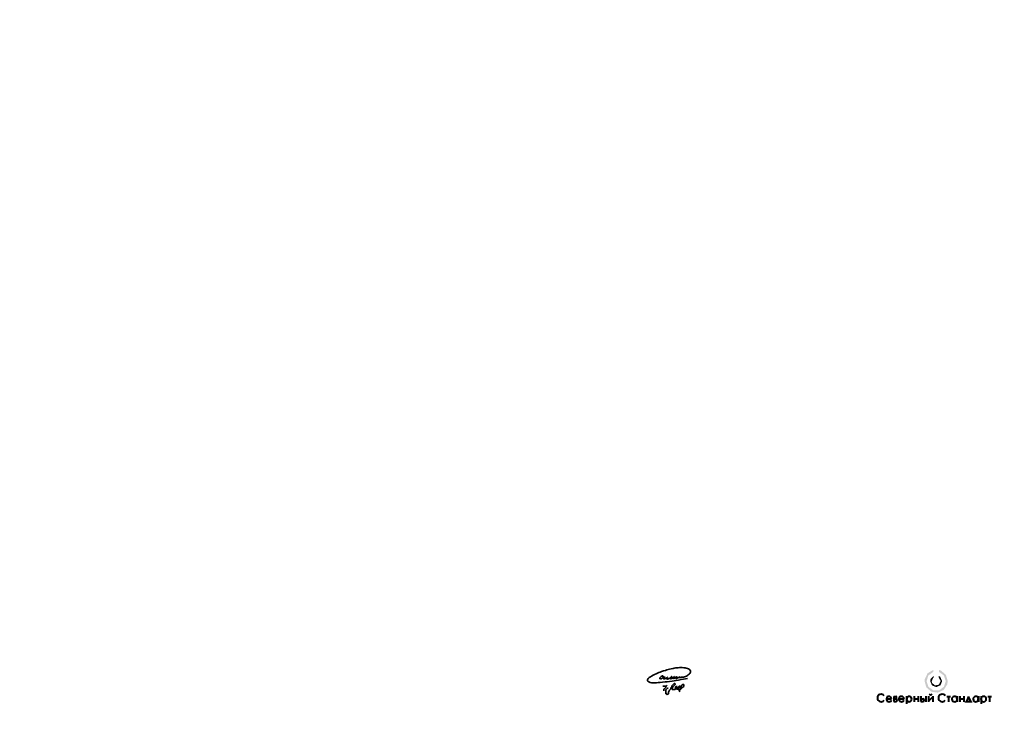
# Model space of a CAD drawing. Header units: millimetres. Extents: x 0 to 420, y 0 to 297.
import ezdxf

# ---------------------------------------------------------------- set-up
doc = ezdxf.new("R2010")
doc.units = ezdxf.units.MM
doc.linetypes.add('K5LT32768', pattern=[0])
doc.linetypes.add('K5LT_BASIC', pattern=[0])
doc.layers.add('Подписи', color=7, linetype='Continuous')
doc.layers.add('Системный слой', color=7, linetype='Continuous')
doc.layers.get('Подписи').off()

# ---------------------------------------------------------------- blocks, each defined once
blk = doc.blocks.new('U2')
at = {"layer": 'Системный слой', "true_color": 0xff00ff}
blk.add_hatch(color=6, dxfattribs=at).paths.add_polyline_path([(392.2065440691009, 19.77015831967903), (392.2065440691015, 18.88326721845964), (394.2472385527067, 17.38907163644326), (395.0221402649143, 14.99097484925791), (394.2416612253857, 12.58516794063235), (392.197502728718, 11.0957148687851), (389.6682694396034, 11.08993715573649), (387.6173273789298, 12.57003548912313), (386.8258650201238, 14.97225149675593), (386.8258222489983, 14.9909748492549), (387.6063012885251, 17.39678175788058), (389.6504597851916, 18.88623482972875), (389.6579544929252, 18.88867718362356), (389.6579544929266, 19.77456536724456), (387.274839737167, 18.3330293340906), (386.0478081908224, 15.83269822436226), (385.9756924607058, 14.99097484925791), (386.7595252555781, 12.31836035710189), (388.8626978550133, 10.49245589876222), (391.6189049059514, 10.09172560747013), (394.1549534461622, 11.24312470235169), (395.667398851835, 13.5818788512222), (395.8722700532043, 14.99097484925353), (395.088437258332, 17.66358934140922), (392.9852646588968, 19.48949379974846)])
at = {"layer": 'Системный слой', "true_color": 0x0000ff}
blk.add_hatch(color=5, dxfattribs=at).paths.add_polyline_path([(391.9870530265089, 17.30597828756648), (391.9870530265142, 16.55705984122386), (392.8118388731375, 15.12785950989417), (392.8167949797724, 14.99097484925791), (392.097525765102, 13.50586977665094), (390.4863627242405, 13.14944455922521), (389.2077897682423, 14.19258236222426), (389.0311675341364, 14.99097484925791), (389.7504367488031, 16.47607992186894), (389.8706003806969, 16.56359448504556), (389.8706003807, 17.31040392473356), (388.52812778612, 15.85656635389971), (388.3765585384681, 14.99097484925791), (389.1451542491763, 13.16747903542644), (390.9871476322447, 12.4443353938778), (392.791024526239, 13.25791052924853), (393.4714039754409, 14.99097484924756), (392.7028082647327, 16.8144706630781)])
at = {"layer": 'Системный слой', "color": 7, "linetype": 'K5LT32768', "lineweight": 40}
for p, q in [((372.9017692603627, 8.467944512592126), (372.9017692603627, 6.284713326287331)), ((372.9017692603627, 8.467944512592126), (373.6768369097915, 8.467944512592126)), ((378.2727084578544, 8.576597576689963), (378.2727084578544, 5.31392629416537)), ((381.55033394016, 8.55930245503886), (381.55033394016, 6.187562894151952)), ((383.2820081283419, 8.55930245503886), (383.2820081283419, 6.187562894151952)), ((384.4399275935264, 8.559302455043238), (384.4399275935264, 6.284713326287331)), ((386.5276575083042, 8.55930245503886), (386.5276575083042, 6.187562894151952)), ((387.636357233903, 8.55930245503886), (387.636357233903, 6.187562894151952)), ((389.475796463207, 8.55930245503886), (389.475796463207, 6.187562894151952)), ((395.4353266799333, 8.46576447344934), (397.0190763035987, 8.46576447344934)), ((396.2366328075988, 8.46576447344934), (396.2366328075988, 6.187562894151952)), ((399.8819161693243, 8.55930245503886), (399.8819161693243, 6.187562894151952)), ((401.0062597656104, 8.55930245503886), (401.0062597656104, 6.187562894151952)), ((402.7379339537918, 8.55930245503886), (402.7379339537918, 6.187562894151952)), ((404.7770132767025, 8.42943626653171), (403.8425073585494, 6.263855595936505)), ((405.7115191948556, 6.263855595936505), (404.7770132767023, 8.42943626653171)), ((408.9397095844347, 8.55930245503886), (408.9397095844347, 6.187562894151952)), ((410.0581694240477, 8.576597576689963), (410.0581694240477, 5.31392629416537)), ((412.9085341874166, 8.46576447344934), (414.4922838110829, 8.46576447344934)), ((413.7098403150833, 8.46576447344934), (413.7098403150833, 6.187562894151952)), ((369.6761798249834, 7.501459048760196), (371.931678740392, 7.501459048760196)), ((372.9017692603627, 7.433212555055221), (373.6768369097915, 7.433212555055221)), ((372.9017692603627, 6.284713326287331), (373.6768369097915, 6.284713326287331)), ((375.0338709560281, 7.501459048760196), (377.2893698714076, 7.501459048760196)), ((381.55033394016, 7.476089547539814), (383.2820081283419, 7.476089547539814)), ((384.4399275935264, 7.433212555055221), (385.2149952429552, 7.433212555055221)), ((384.4399275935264, 6.284713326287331), (385.2149952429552, 6.284713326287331)), ((387.636357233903, 6.494161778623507), (389.475796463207, 8.268655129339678)), ((401.0062597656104, 7.476089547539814), (402.7379339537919, 7.476089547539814)), ((403.5984660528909, 5.829548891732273), (403.5984660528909, 6.263855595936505)), ((403.5984660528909, 6.263855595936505), (405.9257994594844, 6.263855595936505)), ((405.9257994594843, 6.263855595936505), (405.9257994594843, 5.877145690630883))]:
    blk.add_line(p, q, dxfattribs=at)
for centre, radius, start, end in [((367.4618093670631, 7.820672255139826), 1.608132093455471, 37.07399390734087, 321.6007723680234), ((370.8039292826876, 7.356209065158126), 1.137064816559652, 7.339082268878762, 332.5516056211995), ((373.5014722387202, 7.960264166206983), 0.5371146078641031, 281.1083155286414, 70.94388978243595), ((376.1616204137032, 7.356209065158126), 1.137064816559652, 7.339082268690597, 332.5516056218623), ((379.3995862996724, 7.356209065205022), 1.137064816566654, 0, 180), ((388.5746472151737, 10.05059225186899), 0.8330437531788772, 216.4819389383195, 323.6810161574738), ((393.5155684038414, 7.820672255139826), 1.608132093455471, 37.07399390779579, 321.6007723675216), ((398.7720281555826, 7.356209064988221), 1.137064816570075, 7.339082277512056, 3.758204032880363), ((407.8298215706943, 7.356209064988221), 1.137064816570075, 7.339082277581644, 3.75820403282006), ((411.1850472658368, 7.356209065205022), 1.137064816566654, 0, 180), ((373.6768369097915, 6.858962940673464), 0.5742496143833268, 270, 90), ((379.3995862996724, 7.356209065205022), 1.137064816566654, 180, 0), ((385.214995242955, 6.858962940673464), 0.5742496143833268, 270, 90), ((411.1850472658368, 7.356209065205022), 1.137064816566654, 180, 0)]:
    blk.add_arc(centre, radius, start, end, dxfattribs=at)
blk = doc.blocks.new('U3')
at = {"layer": 'Системный слой', "color": 3, "linetype": 'K5LT_BASIC', "lineweight": 35, "true_color": 0x00ff00}
for p, q in [((274.377862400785, 12.90716828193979), (274.9571705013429, 12.90716828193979)), ((274.9571705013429, 12.90716828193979), (275.3991932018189, 12.90716814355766)), ((275.3991932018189, 12.90716814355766), (275.8201841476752, 12.90732815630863)), ((275.8193947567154, 12.90664824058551), (275.566846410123, 12.30678322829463)), ((275.8205840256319, 12.90830840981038), (275.8193947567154, 12.90664824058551)), ((275.8201841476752, 12.90732815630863), (276.1618232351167, 13.24922548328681)), ((276.1618232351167, 13.24922548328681), (275.8205840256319, 12.90830840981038)), ((278.1848391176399, 12.52762181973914), (278.184907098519, 12.98577427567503)), ((278.184907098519, 12.98577427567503), (278.7561042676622, 13.55645760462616)), ((278.9559976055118, 12.80779841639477), (278.6507662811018, 12.50256731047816)), ((278.7561042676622, 13.55645760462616), (279.1874159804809, 13.98759412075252)), ((279.2401896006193, 13.09199041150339), (278.9559976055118, 12.80779841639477)), ((279.1874159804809, 13.98759412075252), (279.4321756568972, 13.98744611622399)), ((279.6593699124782, 13.51075412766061), (279.2401896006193, 13.09199041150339)), ((279.4321756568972, 13.98744611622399), (279.6595708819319, 13.75972774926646)), ((279.6595708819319, 13.75972774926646), (279.6593699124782, 13.51075412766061)), ((279.7267690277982, 12.50119285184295), (279.9796059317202, 12.75371505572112)), ((279.9796059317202, 12.75371505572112), (280.4843444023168, 12.75338664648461)), ((280.4843444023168, 12.75338664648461), (280.3052885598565, 12.57441515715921)), ((281.2416529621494, 12.81649813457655), (280.8315892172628, 12.40584221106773)), ((281.599718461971, 12.81680679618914), (281.2416529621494, 12.81649813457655)), ((281.4529818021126, 12.33282773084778), (281.7683596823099, 12.64842594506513)), ((281.7683596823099, 12.64842594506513), (281.599718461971, 12.81680679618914)), ((282.5152963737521, 13.2056957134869), (282.1366450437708, 12.82680467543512)), ((282.1366450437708, 12.82680467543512), (282.1367810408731, 12.39511371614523)), ((282.862569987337, 13.55323607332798), (282.5152963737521, 13.2056957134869)), ((283.2732791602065, 13.55361971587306), (282.862569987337, 13.55323607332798)), ((282.873920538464, 12.36448638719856), (283.2736066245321, 12.76442459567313)), ((283.2734648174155, 13.21693631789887), (283.2732791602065, 13.55361971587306)), ((283.2736066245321, 12.76442459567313), (283.2734648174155, 13.21693631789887)), ((275.1563741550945, 11.89645694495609), (274.8303096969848, 11.57018384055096)), ((274.8303096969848, 11.57018384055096), (274.8304302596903, 11.19123930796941)), ((274.8304302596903, 11.19123930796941), (274.8304302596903, 10.81272360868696)), ((275.566846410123, 12.30678322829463), (275.1563741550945, 11.89645694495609)), ((275.9267614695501, 11.62698927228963), (275.5690681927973, 11.26902982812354)), ((275.5690681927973, 11.26902982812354), (275.5692745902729, 10.71111676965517)), ((275.5692745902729, 10.71111676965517), (275.5692742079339, 10.14271134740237)), ((275.5692742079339, 10.14271134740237), (275.5695237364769, 9.511690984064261)), ((275.5695237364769, 9.511690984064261), (275.9801832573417, 9.511691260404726)), ((276.2950260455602, 11.99557732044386), (275.9267614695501, 11.62698927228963)), ((275.9801832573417, 9.511691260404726), (276.338041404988, 9.153955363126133)), ((276.6112347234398, 11.99571679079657), (276.2950260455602, 11.99557732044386)), ((276.338041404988, 9.153955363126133), (276.790441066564, 9.607205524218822)), ((276.7903500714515, 10.35472010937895), (277.2221306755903, 11.17537583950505)), ((276.790441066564, 9.607205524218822), (276.7903500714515, 10.35472010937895)), ((277.2221306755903, 11.17537583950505), (277.758536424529, 11.71189671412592)), ((277.758536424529, 11.71189671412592), (277.7586114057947, 12.1014984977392)), ((277.7586114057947, 12.1014984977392), (278.1848391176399, 12.52762181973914)), ((278.6507662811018, 12.50256731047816), (278.3351692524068, 12.18674178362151)), ((278.3351692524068, 12.18674178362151), (278.3353365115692, 11.72175477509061)), ((278.3353365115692, 11.72175477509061), (278.3354778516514, 11.40621179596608)), ((278.3354778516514, 11.40621179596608), (278.5903695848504, 11.40632520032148)), ((278.5903695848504, 11.40632520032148), (279.0534420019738, 11.40632502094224)), ((279.0534420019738, 11.40632502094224), (279.4953159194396, 11.4064583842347)), ((279.4953159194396, 11.4064583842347), (279.7270313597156, 11.63855223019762)), ((279.6939776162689, 12.42060135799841), (279.7267690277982, 12.50119285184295)), ((279.7270313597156, 11.63855223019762), (279.6939776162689, 12.42060135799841)), ((280.3052885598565, 12.57441515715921), (280.136837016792, 12.40580443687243)), ((280.136837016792, 12.40580443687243), (280.1370592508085, 11.93223073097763)), ((280.1370592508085, 11.93223073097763), (280.1372307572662, 11.59559651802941)), ((280.1372307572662, 11.59559651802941), (280.4846110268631, 11.59577245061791)), ((280.4846110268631, 11.59577245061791), (280.7164579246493, 11.59589012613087)), ((280.8316446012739, 12.01633719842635), (280.7160217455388, 11.5953717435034)), ((280.7160217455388, 11.5953717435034), (281.0530173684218, 11.2588788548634)), ((280.7164579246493, 11.59589012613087), (281.126721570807, 12.00656791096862)), ((280.8315892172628, 12.40584221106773), (280.8316446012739, 12.01633719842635)), ((281.0530173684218, 11.2588788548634), (281.3898954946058, 11.25897717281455)), ((281.126721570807, 12.00656791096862), (281.4529818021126, 12.33282773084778)), ((281.4579998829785, 11.36557394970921), (281.3893497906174, 11.25848959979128)), ((281.3893497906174, 11.25848959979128), (281.3896756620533, 10.69032921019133)), ((281.3896756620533, 10.69032921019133), (281.6526377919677, 10.42751416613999)), ((281.3898954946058, 11.25897717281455), (281.768755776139, 11.2591154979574)), ((282.1365066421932, 11.84755014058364), (281.4579998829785, 11.36557394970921)), ((281.768755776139, 11.2591154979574), (282.0529715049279, 11.54353766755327)), ((282.0529715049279, 11.54353766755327), (282.4424330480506, 11.93299921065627)), ((282.1367810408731, 12.39511371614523), (282.1365066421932, 11.84755014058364)), ((282.4424330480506, 11.93299921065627), (282.873920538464, 12.36448638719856))]:
    blk.add_line(p, q, dxfattribs=at)
blk = doc.blocks.new('U4')
at = {"layer": 'Системный слой', "color": 3, "linetype": 'K5LT_BASIC', "lineweight": 35, "true_color": 0x00ff00}
for p, q in [((269.0716185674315, 16.87119701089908), (268.5434800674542, 16.50636124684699)), ((269.5511623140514, 17.16311852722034), (269.0716185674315, 16.87119701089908)), ((270.1660125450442, 17.52268027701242), (269.5511623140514, 17.16311852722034)), ((270.7418396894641, 17.81732983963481), (270.1660125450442, 17.52268027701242)), ((271.5011130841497, 18.14710578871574), (270.7418396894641, 17.81732983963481)), ((272.1256578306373, 18.39313775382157), (271.5011130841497, 18.14710578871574)), ((272.636520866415, 18.61208034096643), (272.1256578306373, 18.39313775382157)), ((273.1785205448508, 18.82055666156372), (272.636520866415, 18.61208034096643)), ((273.8246810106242, 19.06026796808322), (273.1785205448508, 18.82055666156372)), ((273.320613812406, 16.68606857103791), (273.565317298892, 16.92345485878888)), ((273.565317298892, 16.92345485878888), (273.874754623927, 17.12664764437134)), ((274.569865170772, 19.33028385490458), (273.8246810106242, 19.06026796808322)), ((273.874754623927, 17.12664764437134), (274.0774752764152, 17.19174985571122)), ((274.0774752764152, 17.19174985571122), (274.3162805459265, 17.19167735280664)), ((274.3162805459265, 17.19167735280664), (274.4754588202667, 17.13372898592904)), ((274.4754588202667, 17.13372898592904), (274.55107166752, 17.03777554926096)), ((274.5712765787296, 16.90920260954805), (274.5150911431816, 16.71015427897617)), ((274.55107166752, 17.03777554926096), (274.5712765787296, 16.90920260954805)), ((275.4505302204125, 19.59446467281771), (274.569865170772, 19.33028385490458)), ((276.0397578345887, 19.76393224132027), (275.4505302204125, 19.59446467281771)), ((276.6335992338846, 19.93063541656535), (276.0397578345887, 19.76393224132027)), ((277.1999307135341, 20.07875227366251), (276.6335992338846, 19.93063541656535)), ((277.9057339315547, 20.23328903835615), (277.1999307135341, 20.07875227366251)), ((277.8519972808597, 16.85864278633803), (277.6824400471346, 16.72999388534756)), ((278.0546597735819, 16.91325827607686), (277.8519972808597, 16.85864278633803)), ((278.73274478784, 20.40811723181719), (277.9057339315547, 20.23328903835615)), ((278.1838794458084, 16.90223784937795), (278.0546597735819, 16.91325827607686)), ((278.1663462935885, 16.78283440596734), (278.1838794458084, 16.90223784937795)), ((279.194573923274, 20.49755370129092), (278.73274478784, 20.40811723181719)), ((279.2610506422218, 16.93943848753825), (279.0649028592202, 16.77529478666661)), ((279.767519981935, 20.59406274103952), (279.194573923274, 20.49755370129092)), ((279.3118521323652, 16.93582452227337), (279.2610506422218, 16.93943848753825)), ((279.2912375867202, 16.74530154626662), (279.360303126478, 16.82405152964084)), ((279.3602542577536, 16.9011060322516), (279.3118521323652, 16.93582452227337)), ((279.360303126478, 16.82405152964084), (279.3602542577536, 16.9011060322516)), ((280.3094415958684, 20.67359116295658), (279.767519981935, 20.59406274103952)), ((280.1525801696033, 16.88972687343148), (279.9925659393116, 16.77483843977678)), ((280.2612319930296, 16.91631952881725), (280.1525801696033, 16.88972687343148)), ((280.3450339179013, 16.89053543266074), (280.2612319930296, 16.91631952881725)), ((280.2825250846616, 16.73824789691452), (280.3476629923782, 16.80609008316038)), ((280.8322514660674, 20.71828113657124), (280.3094415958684, 20.67359116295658)), ((280.3476629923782, 16.80609008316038), (280.3450339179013, 16.89053543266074)), ((281.4288619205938, 20.74415631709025), (280.8322514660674, 20.71828113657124)), ((281.2899852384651, 16.71338250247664), (281.4042888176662, 16.83549099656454)), ((281.4345723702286, 16.96072186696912), (281.3064732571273, 16.789968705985)), ((281.4042888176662, 16.83549099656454), (281.4463370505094, 16.91426403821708)), ((282.0824642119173, 20.75254041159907), (281.4288619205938, 20.74415631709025)), ((281.4463370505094, 16.91426403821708), (281.4345723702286, 16.96072186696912)), ((282.6527713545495, 20.7441903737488), (282.0824642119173, 20.75254041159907)), ((283.3021585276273, 20.71385729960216), (282.6527713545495, 20.7441903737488)), ((283.1005539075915, 16.75503822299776), (283.5273251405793, 16.84521678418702)), ((283.8234695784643, 20.66682904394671), (283.3021585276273, 20.71385729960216)), ((283.5273251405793, 16.84521678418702), (283.9764095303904, 16.98245428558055)), ((284.3555036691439, 20.57278829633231), (283.8234695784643, 20.66682904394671)), ((283.9764095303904, 16.98245428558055), (284.3781944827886, 17.1598685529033)), ((284.8730838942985, 20.40531872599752), (284.3555036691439, 20.57278829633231)), ((284.3781944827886, 17.1598685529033), (284.8196167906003, 17.40233582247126)), ((284.8196167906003, 17.40233582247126), (285.1310119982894, 17.60877067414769)), ((285.2568617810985, 20.22901898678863), (284.8730838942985, 20.40531872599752)), ((285.1310119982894, 17.60877067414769), (285.561531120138, 17.96700760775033)), ((285.5992569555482, 20.02850008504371), (285.2568617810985, 20.22901898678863)), ((285.561531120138, 17.96700760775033), (285.8256764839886, 18.23122201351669)), ((285.8867390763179, 19.76222561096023), (285.5992569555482, 20.02850008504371)), ((285.8256764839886, 18.23122201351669), (286.0102063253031, 18.50994548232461)), ((286.1076331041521, 19.45101639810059), (285.8867390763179, 19.76222561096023)), ((286.0102063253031, 18.50994548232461), (286.1331782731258, 18.82119225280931)), ((286.169297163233, 19.11079791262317), (286.1076331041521, 19.45101639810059)), ((286.1331782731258, 18.82119225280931), (286.169297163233, 19.11079791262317)), ((267.8985175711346, 15.84631097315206), (267.8247645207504, 15.58137071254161)), ((267.8247645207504, 15.58137071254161), (267.8248605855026, 15.32503972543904)), ((267.8248605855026, 15.32503972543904), (267.9734616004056, 15.00866476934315)), ((268.1068756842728, 16.12425972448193), (267.8985175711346, 15.84631097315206)), ((267.9734616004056, 15.00866476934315), (268.3390054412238, 14.69760500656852)), ((268.5434800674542, 16.50636124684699), (268.1068756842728, 16.12425972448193)), ((268.3390054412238, 14.69760500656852), (268.6177339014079, 14.53476698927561)), ((268.6177339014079, 14.53476698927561), (268.9365072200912, 14.40804860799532)), ((268.9365072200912, 14.40804860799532), (269.53583585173, 14.27572783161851)), ((269.53583585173, 14.27572783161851), (270.1269424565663, 14.24126796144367)), ((270.1269424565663, 14.24126796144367), (270.859706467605, 14.25988864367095)), ((270.859706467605, 14.25988864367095), (271.5775485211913, 14.31902852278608)), ((271.5775485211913, 14.31902852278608), (272.3082504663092, 14.38540238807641)), ((272.3082504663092, 14.38540238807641), (273.2433473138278, 14.46629213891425)), ((273.0276378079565, 16.17126806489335), (273.0789852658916, 16.37390937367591)), ((273.0691754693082, 16.00290903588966), (273.0276378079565, 16.17126806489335)), ((273.1578327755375, 15.91415043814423), (273.0691754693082, 16.00290903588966)), ((273.0789852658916, 16.37390937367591), (273.1814021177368, 16.52453760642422)), ((273.3170291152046, 15.89496251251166), (273.1578327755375, 15.91415043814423)), ((273.1814021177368, 16.52453760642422), (273.3206142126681, 16.68606817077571)), ((273.2433473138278, 14.46629213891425), (274.2267167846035, 14.5446650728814)), ((273.5171939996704, 15.94369409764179), (273.3170291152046, 15.89496251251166)), ((273.7123787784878, 16.02823621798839), (273.5171939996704, 15.94369409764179)), ((273.9565533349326, 16.16830866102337), (273.7123787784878, 16.02823621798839)), ((274.1776759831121, 16.33083645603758), (273.9565533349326, 16.16830866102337)), ((274.3955522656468, 16.53638596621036), (274.1776759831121, 16.33083645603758)), ((274.2267167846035, 14.5446650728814), (275.3918509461, 14.64453075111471)), ((274.5150911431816, 16.71015427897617), (274.3955522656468, 16.53638596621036)), ((274.5711859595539, 16.46588968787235), (274.5079228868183, 16.29754649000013)), ((274.5079228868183, 16.29754649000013), (274.5514473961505, 16.09855487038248)), ((274.5514473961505, 16.09855487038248), (274.6582560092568, 15.99183494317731)), ((274.7213073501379, 16.61612227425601), (274.5711859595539, 16.46588968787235)), ((274.6582560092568, 15.99183494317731), (274.7867873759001, 15.93939496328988)), ((274.8877931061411, 16.69475287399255), (274.7213073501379, 16.61612227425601)), ((274.7867873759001, 15.93939496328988), (274.9533008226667, 15.93945033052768)), ((275.0362120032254, 16.71523098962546), (274.8877931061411, 16.69475287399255)), ((274.9533008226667, 15.93945033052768), (275.1352776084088, 15.98422226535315)), ((275.2207961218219, 16.68510729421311), (275.0362120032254, 16.71523098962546)), ((275.1352776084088, 15.98422226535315), (275.3080006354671, 16.04808031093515)), ((275.2824733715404, 16.62347923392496), (275.2207961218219, 16.68510729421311)), ((275.3080006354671, 16.04808031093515), (275.4998388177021, 16.12047400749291)), ((275.3918509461, 14.64453075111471), (276.2520294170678, 14.74463507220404)), ((275.4998388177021, 16.12047400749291), (275.7061945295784, 16.20075550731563)), ((275.7061945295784, 16.20075550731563), (275.9630464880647, 16.32314979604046)), ((275.9630464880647, 16.32314979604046), (276.1041967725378, 16.39916159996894)), ((276.0171701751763, 16.26501471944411), (276.0033788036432, 16.11088626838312)), ((276.0033788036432, 16.11088626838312), (276.0172328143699, 15.97912694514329)), ((276.0549758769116, 16.43149702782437), (276.0171701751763, 16.26501471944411)), ((276.0172328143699, 15.97912694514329), (276.0808209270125, 15.87258465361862)), ((276.12749457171, 16.57087037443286), (276.0549758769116, 16.43149702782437)), ((276.0808209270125, 15.87258465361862), (276.2127800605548, 15.83906947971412)), ((276.1041967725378, 16.39916159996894), (276.2416920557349, 16.48240729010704)), ((276.2156106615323, 16.67460783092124), (276.12749457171, 16.57087037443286)), ((276.2127800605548, 15.83906947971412), (276.3575446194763, 15.86345775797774)), ((276.3790812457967, 16.75026692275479), (276.2156106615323, 16.67460783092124)), ((276.2416920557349, 16.48240729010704), (276.3339474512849, 16.5747164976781)), ((276.2520294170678, 14.74463507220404), (277.2009917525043, 14.87262383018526)), ((276.3339474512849, 16.5747164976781), (276.3791336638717, 16.68507099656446)), ((276.3575446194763, 15.86345775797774), (276.4906265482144, 15.90786587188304)), ((276.3791336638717, 16.68507099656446), (276.3790812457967, 16.75026692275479)), ((276.4906265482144, 15.90786587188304), (276.7188460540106, 15.99826423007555)), ((276.7188460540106, 15.99826423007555), (277.0235728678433, 16.12772333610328)), ((277.0235728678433, 16.12772333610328), (277.23383336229, 16.21789155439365)), ((277.2009917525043, 14.87262383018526), (278.2909778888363, 15.01593560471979)), ((277.23383336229, 16.21789155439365), (277.4542565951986, 16.32678062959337)), ((277.4542565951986, 16.32678062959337), (277.6212838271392, 16.41308240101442)), ((277.5241784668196, 16.42838303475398), (277.4739551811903, 16.2700955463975)), ((277.4739551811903, 16.2700955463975), (277.4739845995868, 16.16953604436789)), ((277.4739845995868, 16.16953604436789), (277.514224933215, 16.05146504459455)), ((277.514224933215, 16.05146504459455), (277.5695634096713, 15.99617732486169)), ((277.5719343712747, 16.54906605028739), (277.5241784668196, 16.42838303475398)), ((277.5695634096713, 15.99617732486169), (277.6727170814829, 15.96856364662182)), ((277.6824400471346, 16.72999388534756), (277.5719343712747, 16.54906605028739)), ((277.6212838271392, 16.41308240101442), (277.7944524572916, 16.49689545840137)), ((277.6727170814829, 15.96856364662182), (277.8662480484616, 16.0013055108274)), ((277.7944524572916, 16.49689545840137), (277.9679936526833, 16.59462799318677)), ((277.8662480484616, 16.0013055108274), (278.0523168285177, 16.06107458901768)), ((277.9679936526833, 16.59462799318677), (278.1089338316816, 16.71041049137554)), ((278.0523168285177, 16.06107458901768), (278.3136029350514, 16.16721357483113)), ((278.1089338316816, 16.71041049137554), (278.1663462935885, 16.78283440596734)), ((278.2909778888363, 15.01593560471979), (279.2288957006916, 15.15560781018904)), ((278.3136029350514, 16.16721357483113), (278.4694917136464, 16.23911107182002)), ((278.4694917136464, 16.23911107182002), (278.6830800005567, 16.34065989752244)), ((278.6830800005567, 16.34065989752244), (278.8414091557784, 16.4386865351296)), ((278.903988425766, 16.55150958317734), (278.8161162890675, 16.35304385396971)), ((278.8161162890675, 16.35304385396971), (278.8161504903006, 16.25754643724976)), ((278.8161504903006, 16.25754643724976), (278.8588410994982, 16.1820942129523)), ((278.8414091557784, 16.4386865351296), (278.9871961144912, 16.53420516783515)), ((278.8588410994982, 16.1820942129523), (278.9331032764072, 16.14072372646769)), ((278.9882098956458, 16.67347679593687), (278.903988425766, 16.55150958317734)), ((278.9331032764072, 16.14072372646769), (279.0424712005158, 16.14077023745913)), ((278.9871961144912, 16.53420516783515), (279.1430222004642, 16.6372569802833)), ((279.0649028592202, 16.77529478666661), (278.9882098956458, 16.67347679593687)), ((279.0424712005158, 16.14077023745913), (279.1756808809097, 16.17832504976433)), ((279.1430222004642, 16.6372569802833), (279.2912375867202, 16.74530154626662)), ((279.1756808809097, 16.17832504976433), (279.3065131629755, 16.24016535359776)), ((279.2288957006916, 15.15560781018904), (279.9596516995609, 15.2757305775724)), ((279.3065131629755, 16.24016535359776), (279.5726491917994, 16.37952430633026)), ((279.5726491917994, 16.37952430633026), (279.7572315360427, 16.47980639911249)), ((279.7769610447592, 16.51996322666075), (279.6723607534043, 16.30721763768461)), ((279.6723607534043, 16.30721763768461), (279.7101417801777, 16.16148856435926)), ((279.7101417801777, 16.16148856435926), (279.8258679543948, 16.0986982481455)), ((279.7572315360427, 16.47980639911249), (279.9418594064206, 16.57030419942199)), ((279.9007852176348, 16.67651295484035), (279.7769610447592, 16.51996322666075)), ((279.8258679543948, 16.0986982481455), (280.0260381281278, 16.12480502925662)), ((279.9925659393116, 16.77483843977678), (279.9007852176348, 16.67651295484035)), ((279.9418594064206, 16.57030419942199), (280.1679560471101, 16.67822969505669)), ((279.9596516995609, 15.2757305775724), (280.9589444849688, 15.4536529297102)), ((280.0260381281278, 16.12480502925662), (280.1940205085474, 16.17558121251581)), ((280.1679560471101, 16.67822969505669), (280.2825250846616, 16.73824789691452)), ((280.1940205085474, 16.17558121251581), (280.4190932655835, 16.25466552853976)), ((280.4190932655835, 16.25466552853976), (280.6653514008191, 16.34364095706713)), ((280.6653514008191, 16.34364095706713), (280.8538451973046, 16.42536181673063)), ((280.8538451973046, 16.42536181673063), (281.030629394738, 16.51127231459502)), ((280.9589444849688, 15.4536529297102), (282.1348224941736, 15.66310683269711)), ((281.030629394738, 16.51127231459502), (281.1725050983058, 16.60610908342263)), ((281.1725050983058, 16.60610908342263), (281.2899852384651, 16.71338250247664)), ((281.3064732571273, 16.789968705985), (281.2597141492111, 16.65588361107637)), ((281.2597141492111, 16.65588361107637), (281.288978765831, 16.58042765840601)), ((281.288978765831, 16.58042765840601), (281.4625083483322, 16.53557435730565)), ((281.4625083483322, 16.53557435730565), (281.8202225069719, 16.55949099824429)), ((281.8202225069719, 16.55949099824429), (282.2934389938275, 16.62584551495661)), ((282.1348224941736, 15.66310683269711), (283.211647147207, 15.81505324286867)), ((282.2934389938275, 16.62584551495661), (282.7132468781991, 16.68919868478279)), ((282.7132468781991, 16.68919868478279), (283.1005539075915, 16.75503822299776)), ((283.211647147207, 15.81505324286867), (284.0038273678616, 15.91657297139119)), ((284.0038273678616, 15.91657297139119), (284.9090369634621, 16.05382209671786))]:
    blk.add_line(p, q, dxfattribs=at)

msp = doc.modelspace()

# ---------------------------------------------------------------- block references
at = {"layer": 'Подписи'}
for name in ['U4', 'U3']:
    msp.add_blockref(name, (0, 0), dxfattribs=at)
at = {"layer": 'Системный слой'}
msp.add_blockref('U2', (0, 0), dxfattribs=at)

doc.saveas('drawing.dxf')
